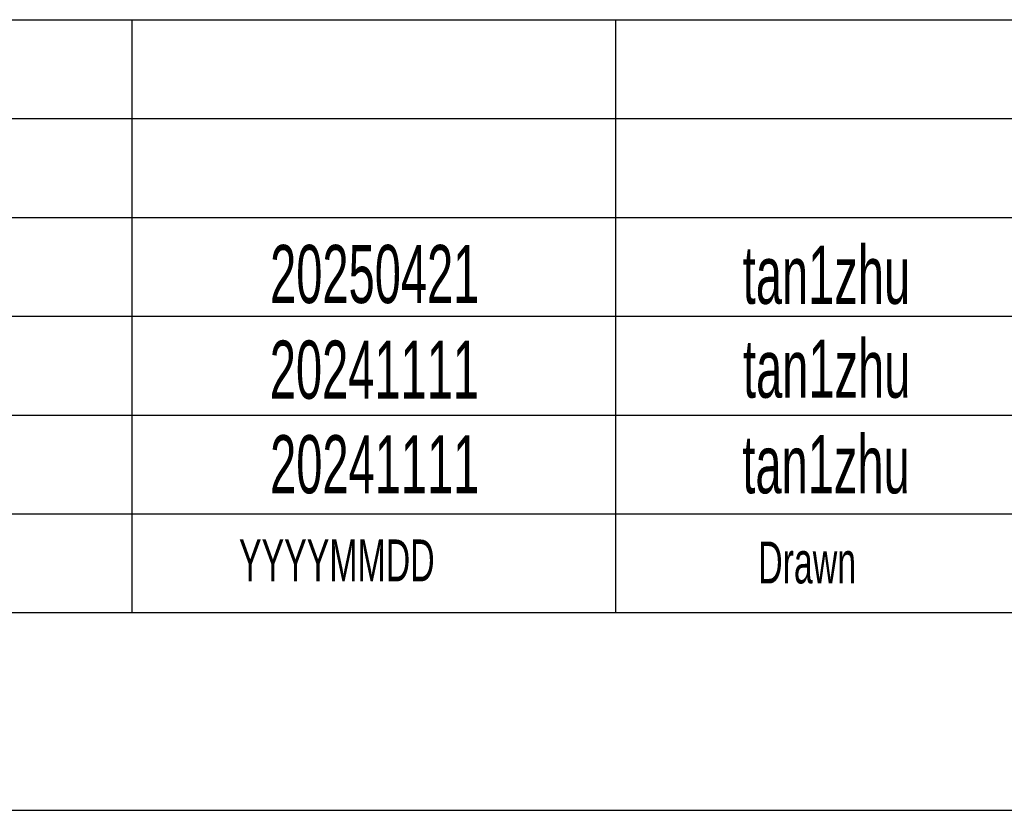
# Model space of a CAD drawing. Header units: millimetres. Extents: x 0 to 594, y 0 to 420.
# Tile 16 of 33: x 423 to 466, y 36 to 70. Entities that reach past the tile are written whole.
import ezdxf

# ---------------------------------------------------------------- set-up
doc = ezdxf.new("R2010")
doc.units = ezdxf.units.MM
doc.layers.add('FORMAT', color=7, linetype='Continuous')
doc.styles.add('SLDTEXTSTYLE1', font='TXT', dxfattribs={"width": 0.605})

msp = doc.modelspace()

# ---------------------------------------------------------------- linework, layer by layer
at = {"layer": 'FORMAT'}
for p, q in [((399.4, 69.5), (584, 69.5)), ((399.4, 69.5), (584, 69.5)), ((399.4, 69.5), (584, 69.5)), ((428, 69.5), (428, 44)), ((448.8, 69.5), (448.8, 44)), ((399.4, 65.25), (584, 65.25)), ((399.4, 65.25), (584, 65.25)), ((399.4, 61), (584, 61)), ((399.4, 56.75), (584, 56.75)), ((399.4, 52.5), (584, 52.5)), ((399.4, 48.25), (584, 48.25)), ((399.4, 44), (584, 44)), ((399.4, 35.5), (584, 35.5))]:
    msp.add_line(p, q, dxfattribs=at)

# ---------------------------------------------------------------- texts
at = {"layer": 'FORMAT', "style": 'SLDTEXTSTYLE1'}
for s, insert, char_height, attachment_point in [('20250421', (438.45, 59.813), 2.5, 2), ('tan1zhu', (457.874, 59.78), 2.5, 2), ('tan1zhu', (457.884, 55.743), 2.5, 2), ('20241111', (438.437, 55.7), 2.5, 2), ('20241111', (438.451, 51.632), 2.5, 2), ('tan1zhu', (457.856, 51.633), 2.5, 2), ('YYYYMMDD', (432.613, 47.148), 1.8, 1), ('Drawn', (454.94, 47.059), 1.8, 1)]:
    msp.add_mtext(s, dxfattribs=dict(at, insert=insert, char_height=char_height, attachment_point=attachment_point))

doc.saveas('drawing.dxf')
